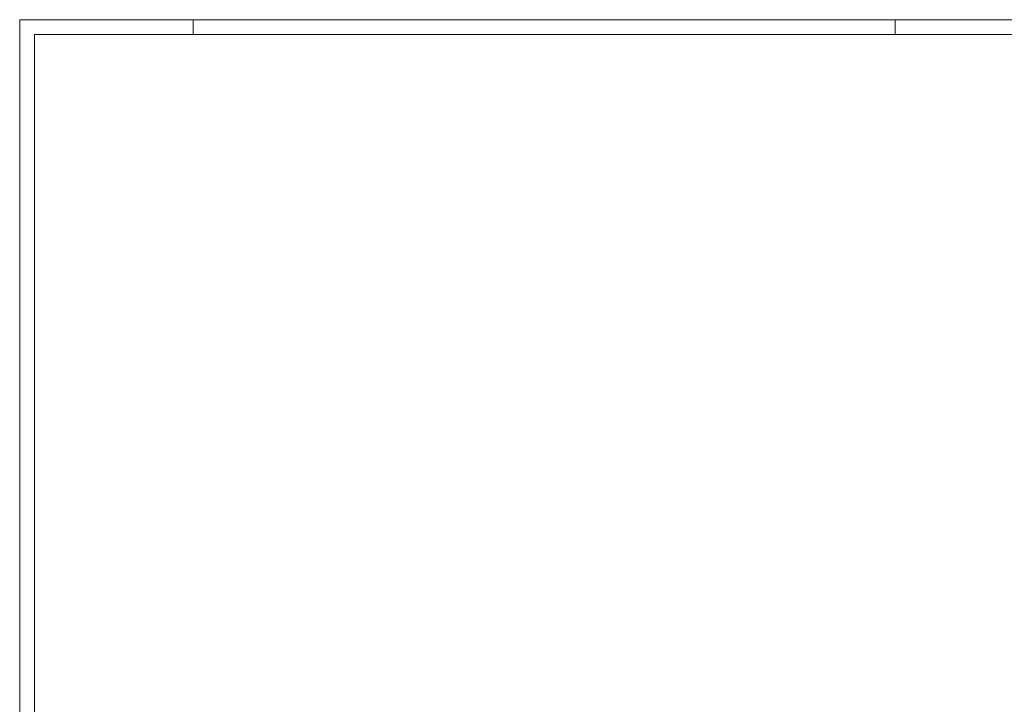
# Model space of a CAD drawing. Header units: millimetres. Extents: x -681 to 506, y -45 to 794.
# Tile 64 of 113: x -681 to -415, y 609 to 794. Entities that reach past the tile are written whole.
import ezdxf

# ---------------------------------------------------------------- set-up
doc = ezdxf.new("R2010")
doc.units = ezdxf.units.MM
doc.header["$LTSCALE"] = 0.6
doc.linetypes.add('XKITLINE00', pattern=[0])
doc.layers.add('DrawingSheet', color=5, linetype='Continuous', lineweight=0)

msp = doc.modelspace()

# ---------------------------------------------------------------- linework, layer by layer
at = {"layer": 'DrawingSheet', "color": 2, "linetype": 'XKITLINE00', "lineweight": 0}
for p, q in [((505.82, 794.21), (-681.18, 794.21)), ((-681.18, 794.21), (-681.18, -44.79)), ((-634.18, 790.21), (-634.18, 794.21)), ((-444.18, 790.21), (-444.18, 794.21))]:
    msp.add_line(p, q, dxfattribs=at)
at = {"layer": 'DrawingSheet', "color": 3, "linetype": 'XKITLINE00', "lineweight": 0}
for p, q in [((501.82, 790.21), (-677.18, 790.21)), ((-677.18, 790.21), (-677.18, -40.79))]:
    msp.add_line(p, q, dxfattribs=at)

doc.saveas('drawing.dxf')
